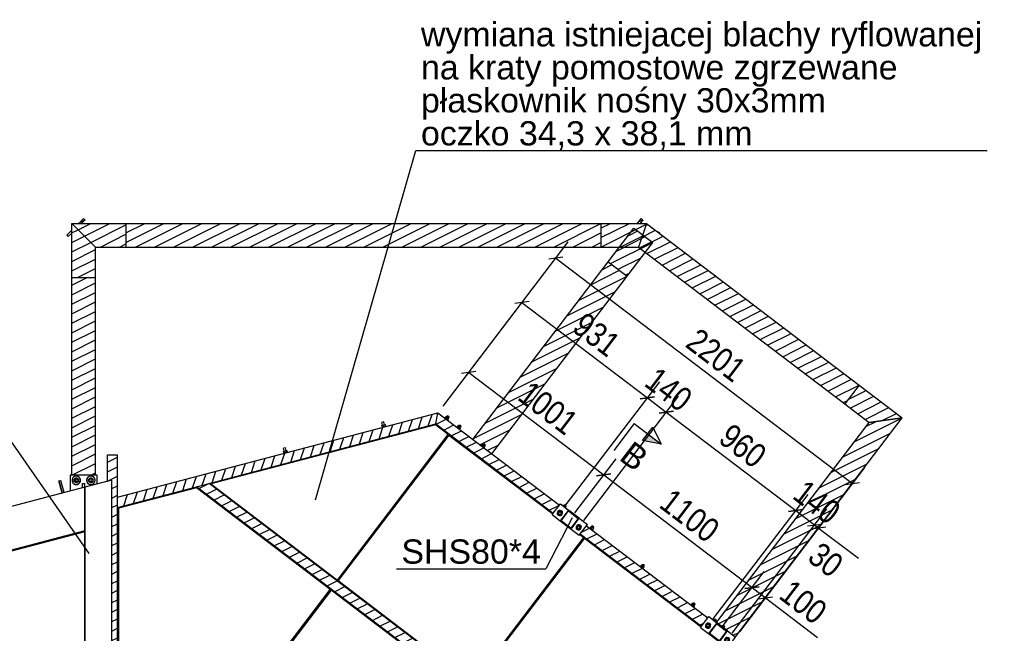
# Model space of a CAD drawing. Header units: millimetres. Extents: x 75 to 96588, y 16 to 10023.
# Tile 12 of 25: x 38234 to 44048, y 4757 to 8382. Entities that reach past the tile are written whole.
import ezdxf

# ---------------------------------------------------------------- set-up
doc = ezdxf.new("R2010")
doc.units = ezdxf.units.MM
doc.styles.add('Arial', font='ARIAL.TTF', dxfattribs={"height": 0.2})
doc.styles.add('Arial Narrow', font='ARIALN.TTF', dxfattribs={"height": 0.2})
pattern_1 = [(26.565, (43444.86, 6029.747), (-56.1266, 28.0633), [])]
pattern_2 = [(26.565, (38541.12, 5690.853), (-56.1266, 28.0633), [])]
pattern_3 = [(26.565, (38541.12, 7178.76), (-56.1266, 28.0633), [])]
pattern_4 = [(26.565, (38619.607, 7199.27), (-56.127, 28.063), [])]
pattern_5 = [(26.565, (41912.326, 7199.59), (-56.127, 28.063), [])]
pattern_6 = [(26.565, (41420.46, 5513.39), (-56.1266, 28.0633), [])]
pattern_7 = [(26.565, (41820.51, 6867.394), (-56.1266, 28.0633), [])]

# ---------------------------------------------------------------- blocks, each defined once
blk = doc.blocks.new('Part-46224 - 46219')
at = {"color": 7}
for p, q in [((38571, 5343.7), (38571, 5348.8)), ((38572, 5343.9), (38572, 5349.1)), ((38571, 4304.5), (38571, 4309.6)), ((38572, 4304.7), (38572, 4309.9))]:
    blk.add_line(p, q, dxfattribs=at)
blk = doc.blocks.new('Part-46287 - 46219')
at = {"color": 7}
for p, q in [((38619.1, 5620), (37043.7, 5205.5)), ((38618.9, 5361.4), (37107.3, 4963.8)), ((37107.3, 4963.8), (37043.7, 5205.5)), ((37107.6, 4963.8), (37044, 5205.6))]:
    blk.add_line(p, q, dxfattribs=at)
blk = doc.blocks.new('Part-46262 - 46219')
at = {"color": 7}
for p, q in [((38618.9, 5356.3), (37108.6, 4958.9)), ((37363, 3991.8), (37108.6, 4958.9)), ((37363.3, 3991.9), (37108.9, 4959)), ((38617.8, 4322), (37363, 3991.8))]:
    blk.add_line(p, q, dxfattribs=at)
blk = doc.blocks.new('Part-47053 - 46219')
h = blk.add_hatch()
h.set_pattern_fill('', color=96, scale=50, style=0, pattern_type=0)
h.set_pattern_definition(pattern_1)
h.paths.add_polyline_path([(42460.4, 4735.1), (43444.9, 6029.7), (43303.1, 6010.5), (43265.5, 6005.3), (43248.7, 6003.1), (42348.9, 4819.9), (42349.9, 4819.2), (42413.5, 4770.8)])
h = blk.add_hatch()
h.set_pattern_fill('', color=96, scale=50, style=0, pattern_type=0)
h.set_pattern_definition(pattern_1)
h.paths.add_polyline_path([(41095.4, 2940.2), (41107.5, 2956.1), (41102.8, 2959.7), (41060.6, 2991.7), (42365.1, 4707.1), (42361.1, 4710.1), (42338.7, 4680.7), (41710.3, 3854.4), (41708.2, 3856), (41702.7, 3860.2), (41690.4, 3869.5), (41687.4, 3865.6), (41705.2, 3852.1), (41711.4, 3847.4), (41675, 3799.7), (41668.9, 3804.3), (41663.4, 3808.5), (41651.1, 3817.8), (41648.1, 3813.8), (41668, 3798.7), (41044.5, 2978.9), (41076.6, 2954.5)])
h = blk.add_hatch()
h.set_pattern_fill('', color=96, scale=50, style=0, pattern_type=0)
h.set_pattern_definition(pattern_1)
h.paths.add_polyline_path([(40057.2, 1575.1), (40064.5, 1584.6), (40125.9, 1665.4), (40142, 1686.5), (40278.2, 1865.6), (40225.2, 1905.9), (40225.1, 1906), (40219.7, 1910.1), (40166.7, 1950.4), (40030.5, 1771.3)])
at = {"color": 96}
for p, q in [((42348.9, 4819.9), (43248.7, 6003.1)), ((42460.4, 4735.1), (43444.9, 6029.7)), ((43248.7, 6003.1), (43444.9, 6029.7)), ((41095.4, 2940.2), (41107.5, 2956.1)), ((40030.5, 1771.3), (40166.7, 1950.4)), ((40057.2, 1575.1), (40278.2, 1865.6)), ((40030.5, 1771.3), (40057.2, 1575.1))]:
    blk.add_line(p, q, dxfattribs=at)
blk = doc.blocks.new('Part-47035 - 46219')
h = blk.add_hatch()
h.set_pattern_fill('', color=96, scale=50, style=0, pattern_type=0)
h.set_pattern_definition(pattern_2)
h.paths.add_polyline_path([(38541.1, 6858.8), (38541.1, 5690.9), (38681.1, 5690.9), (38681.1, 6858.8)])
h = blk.add_hatch()
h.set_pattern_fill('', color=96, scale=50, style=0, pattern_type=0)
h.set_pattern_definition(pattern_2)
h.paths.add_polyline_path([(38555.2, 5339.5), (38571, 5343.7), (38571, 5348.8), (38557.7, 5345.3)])
h = blk.add_hatch()
h.set_pattern_fill('', color=96, scale=50, style=0, pattern_type=0)
h.set_pattern_definition(pattern_2)
h.paths.add_polyline_path([(38541.1, 4296.6), (38571, 4304.5), (38571, 4309.6), (38541.1, 4301.8)])
h = blk.add_hatch()
h.set_pattern_fill('', color=96, scale=50, style=0, pattern_type=0)
h.set_pattern_definition(pattern_2)
h.paths.add_polyline_path([(38541.1, 3207.9), (38541.1, 3012.8), (38681.1, 3012.8), (38681.1, 3193.5), (38662.3, 3207.9)])
at = {"color": 96}
for p, q in [((38541.1, 5690.9), (38541.1, 6858.8)), ((38541.1, 6858.8), (38681.1, 6858.8)), ((38681.1, 5690.9), (38681.1, 6858.8)), ((38541.1, 4296.6), (38541.1, 4301.8)), ((38541.1, 3012.8), (38541.1, 3207.9)), ((38681.1, 3012.8), (38681.1, 3193.5)), ((38541.1, 3012.8), (38681.1, 3012.8))]:
    blk.add_line(p, q, dxfattribs=at)
blk = doc.blocks.new('Part-46541 - 46219')
at = {"color": 7}
for p, q in [((38691.1, 5690.9), (38531.1, 5690.9)), ((38531.1, 5690.9), (38531.1, 5596.9)), ((38691.1, 5639), (38691.1, 5690.9))]:
    blk.add_line(p, q, dxfattribs=at)
blk = doc.blocks.new('Part-47043 - 46219')
h = blk.add_hatch()
h.set_pattern_fill('', color=96, scale=50, style=0, pattern_type=0)
h.set_pattern_definition([(26.565, (41666.12, 7038.76), (-56.127, 28.063), [])])
h.paths.add_polyline_path([(41666.1, 7178.8), (41666.1, 7038.8), (41886.7, 7038.8), (41933.9, 7178.8)])
at = {"color": 96}
for p, q in [((41666.1, 7178.8), (41666.1, 7038.8)), ((41666.1, 7178.8), (41933.9, 7178.8)), ((41933.9, 7178.8), (41886.7, 7038.8)), ((41666.1, 7038.8), (41886.7, 7038.8))]:
    blk.add_line(p, q, dxfattribs=at)
blk = doc.blocks.new('Part-47038 - 46219')
h = blk.add_hatch()
h.set_pattern_fill('', color=96, scale=50, style=0, pattern_type=0)
h.set_pattern_definition(pattern_3)
h.paths.add_polyline_path([(38861.1, 7178.8), (38541.1, 7178.8), (38681.1, 7038.8), (38861.1, 7038.8)])
at = {"color": 96}
for p, q in [((38541.1, 7178.8), (38681.1, 7038.8)), ((38541.1, 7178.8), (38861.1, 7178.8)), ((38861.1, 7178.8), (38861.1, 7038.8)), ((38681.1, 7038.8), (38861.1, 7038.8))]:
    blk.add_line(p, q, dxfattribs=at)
blk = doc.blocks.new('Bolt-50285 - 46219')
at = {"color": 7}
for p, q in [((40383.3, 6005.9), (40371.7, 6002.8)), ((40376, 5986.4), (40371.7, 6002.8)), ((40372.6, 5985.5), (40391, 5990.3)), ((40387.6, 5989.4), (40383.3, 6005.9)), ((40391, 5990.3), (40393.5, 5980.6)), ((40375.2, 5975.8), (40372.6, 5985.5)), ((40396, 5981.3), (40372.7, 5975.2)), ((40373.5, 5972.3), (40372.7, 5975.2)), ((40384.4, 5978.2), (40381.8, 5987.9)), ((40396.7, 5978.4), (40396, 5981.3)), ((39803, 5853.3), (39791.4, 5850.2)), ((39795.7, 5833.8), (39791.4, 5850.2)), ((39792.3, 5832.9), (39810.7, 5837.7)), ((39794.9, 5823.2), (39792.3, 5832.9)), ((39815.7, 5828.7), (39792.5, 5822.6)), ((39793.2, 5819.7), (39792.5, 5822.6)), ((39804.1, 5825.7), (39801.5, 5835.3)), ((39807.3, 5836.9), (39803, 5853.3)), ((39810.7, 5837.7), (39813.3, 5828.1)), ((39816.4, 5825.8), (39815.7, 5828.7))]:
    blk.add_line(p, q, dxfattribs=at)
blk = doc.blocks.new('Part-46604 - 46219')
at = {"color": 7}
for p, q in [((38605.1, 5616.3), (38605.1, 5641.9)), ((38605.1, 5641.9), (38617.1, 5641.9)), ((38617.1, 5641.9), (38617.1, 5619.5))]:
    blk.add_line(p, q, dxfattribs=at)
blk = doc.blocks.new('Part-47037 - 46219')
h = blk.add_hatch()
h.set_pattern_fill('', color=96, scale=50, style=0, pattern_type=0)
h.set_pattern_definition(pattern_3)
h.paths.add_polyline_path([(38561.6, 7158.3), (38541.1, 7178.8), (38541.1, 6858.8), (38681.1, 6858.8), (38681.1, 7038.8), (38660.6, 7059.3)])
at = {"color": 96}
for p, q in [((38541.1, 6858.8), (38541.1, 7178.8)), ((38541.1, 7178.8), (38681.1, 7038.8)), ((38681.1, 6858.8), (38681.1, 7038.8)), ((38541.1, 6858.8), (38681.1, 6858.8))]:
    blk.add_line(p, q, dxfattribs=at)
blk = doc.blocks.new('Part-46772 - 46219')
at = {"color": 7}
for p, q in [((38481.5, 5320.1), (38483.9, 5325.9)), ((38482.3, 5320.3), (38484.7, 5326.1)), ((38555.2, 5339.5), (38557.7, 5345.3))]:
    blk.add_line(p, q, dxfattribs=at)
blk = doc.blocks.new('Part-49249 - 46219')
at = {"color": 7}
for p, q in [((39278.1, 5617), (38817.3, 5495.9)), ((40067.9, 5015.5), (39278.1, 5617)), ((38817.3, 5495.9), (38816.8, 4660.4)), ((39438.4, 4187.6), (40067.9, 5015.5)), ((38816.8, 4660.4), (39438.4, 4187.6))]:
    blk.add_line(p, q, dxfattribs=at)
blk = doc.blocks.new('Part-47039 - 46219')
h = blk.add_hatch()
h.set_pattern_fill('', color=96, scale=50, style=0, pattern_type=0)
h.set_pattern_definition(pattern_4)
h.paths.add_polyline_path([(38599.1, 7178.8), (38619.6, 7199.3), (38611.1, 7207.8), (38582.1, 7178.8)])
h = blk.add_hatch()
h.set_pattern_fill('', color=96, scale=50, style=0, pattern_type=0)
h.set_pattern_definition(pattern_4)
h.paths.add_polyline_path([(38520.6, 7100.3), (38541.1, 7120.8), (38541.1, 7137.8), (38512.1, 7108.8)])
at = {"color": 96}
for p, q in [((38582.1, 7178.8), (38611.1, 7207.8)), ((38619.6, 7199.3), (38599.1, 7178.8)), ((38611.1, 7207.8), (38619.6, 7199.3)), ((38512.1, 7108.8), (38541.1, 7137.8)), ((38520.6, 7100.3), (38512.1, 7108.8)), ((38541.1, 7120.8), (38520.6, 7100.3))]:
    blk.add_line(p, q, dxfattribs=at)
blk = doc.blocks.new('Part-47041 - 46219')
h = blk.add_hatch()
h.set_pattern_fill('', color=96, scale=50, style=0, pattern_type=0)
h.set_pattern_definition(pattern_5)
h.paths.add_polyline_path([(41896.5, 7178.8), (41912.3, 7199.6), (41902.8, 7206.9), (41881.4, 7178.8)])
h = blk.add_hatch()
h.set_pattern_fill('', color=96, scale=50, style=0, pattern_type=0)
h.set_pattern_definition(pattern_5)
h.paths.add_polyline_path([(42012.1, 7119.3), (42014.2, 7122.1), (42004.7, 7129.4), (42002.5, 7126.6)])
at = {"color": 96}
for p, q in [((41881.4, 7178.8), (41902.8, 7206.9)), ((41912.3, 7199.6), (41896.5, 7178.8)), ((41902.8, 7206.9), (41912.3, 7199.6)), ((42002.5, 7126.6), (42004.7, 7129.4)), ((42004.7, 7129.4), (42014.2, 7122.1)), ((42012.1, 7119.3), (42014.2, 7122.1))]:
    blk.add_line(p, q, dxfattribs=at)
blk = doc.blocks.new('Part-47044 - 46219')
h = blk.add_hatch()
h.set_pattern_fill('', color=96, scale=50, style=0, pattern_type=0)
h.set_pattern_definition([(26.565, (38861.12, 7178.76), (-56.1266, 28.0633), [])])
h.paths.add_polyline_path([(41666.1, 7178.8), (38861.1, 7178.8), (38861.1, 7038.8), (41666.1, 7038.8)])
at = {"color": 96}
for p, q in [((38861.1, 7178.8), (38861.1, 7038.8)), ((38861.1, 7178.8), (41666.1, 7178.8)), ((41666.1, 7178.8), (41666.1, 7038.8)), ((38861.1, 7038.8), (41666.1, 7038.8))]:
    blk.add_line(p, q, dxfattribs=at)
blk = doc.blocks.new('Part-47055 - 46219')
h = blk.add_hatch()
h.set_pattern_fill('', color=96, scale=50, style=0, pattern_type=0)
h.set_pattern_definition([(26.565, (38751.813, 5654.92), (-56.1266, 28.0633), [])])
h.paths.add_polyline_path([(38751.8, 5811), (38751.8, 5654.9), (38778.6, 5662), (38776.2, 3120.8), (38751.8, 3139.4), (38751.8, 3045.2), (38811.8, 3075), (38811.8, 5811)])
at = {"color": 96}
for p, q in [((38751.8, 5654.9), (38751.8, 5811)), ((38751.8, 5811), (38811.8, 5811)), ((38811.8, 4657.9), (38811.8, 5811)), ((38811.8, 3395.9), (38811.8, 4582.5)), ((38751.8, 3045.2), (38751.8, 3139.4))]:
    blk.add_line(p, q, dxfattribs=at)
blk = doc.blocks.new('Part-47057 - 46219')
h = blk.add_hatch()
h.set_pattern_fill('', color=96, scale=50, style=0, pattern_type=0)
h.set_pattern_definition(pattern_6)
h.paths.add_polyline_path([(41384.1, 5465.6), (41420.5, 5513.4), (40703.1, 6058.9), (40690, 5993.5), (40691.6, 5992.3)])
h = blk.add_hatch()
h.set_pattern_fill('', color=96, scale=50, style=0, pattern_type=0)
h.set_pattern_definition(pattern_6)
h.paths.add_polyline_path([(42259.7, 4799.8), (42296, 4847.5), (41579.7, 5392.3), (41543.3, 5344.6)])
at = {"color": 96}
for p, q in [((40690, 5993.5), (40703.1, 6058.9)), ((40703.1, 6058.9), (41420.5, 5513.4)), ((40690, 5993.5), (41384.1, 5465.6)), ((41579.7, 5392.3), (42296, 4847.5)), ((41543.3, 5344.6), (42259.7, 4799.8))]:
    blk.add_line(p, q, dxfattribs=at)
blk = doc.blocks.new('Part-47058 - 46219')
h = blk.add_hatch()
h.set_pattern_fill('', color=96, scale=50, style=0, pattern_type=0)
h.set_pattern_definition([(26.565, (40894.947, 4392.89), (-56.1266, 28.0633), [])])
h.paths.add_polyline_path([(40851.2, 4426.2), (40894.9, 4392.9), (41651.1, 3817.8), (41675, 3799.7), (41711.4, 3847.4), (39352, 5641.6), (39343.4, 5639.4), (39328.5, 5635.5), (39278.3, 5622.3), (40051.3, 5034.5), (40095, 5001.2)])
at = {"color": 96}
for p, q in [((39278.3, 5622.3), (39352, 5641.6)), ((41711.4, 3847.4), (39352, 5641.6)), ((41675, 3799.7), (39278.3, 5622.3)), ((41675, 3799.7), (41711.4, 3847.4))]:
    blk.add_line(p, q, dxfattribs=at)
blk = doc.blocks.new('Part-47059 - 46219')
h = blk.add_hatch()
h.set_pattern_fill('', color=96, scale=50, angle=45, style=0, pattern_type=0)
h.set_pattern_definition([(71.56505, (38868.83, -9510.087), (-59.53125, -19.84375), [])])
h.paths.add_polyline_path([(38811.8, 5499.6), (39278.3, 5622.3), (39352, 5641.6), (40690, 5993.5), (40701.6, 6051.3), (40703.1, 6058.9), (38811.8, 5561.6)])
at = {"color": 96}
for p, q in [((38811.8, 5561.6), (40703.1, 6058.9)), ((39352, 5641.6), (40690, 5993.5)), ((38811.8, 5499.6), (39278.3, 5622.3))]:
    blk.add_line(p, q, dxfattribs=at)
blk = doc.blocks.new('Part-47068 - 46219')
h = blk.add_hatch()
h.set_pattern_fill('', color=96, scale=50, style=0, pattern_type=0)
h.set_pattern_definition([(26.565, (43190.146, 6223.45), (-56.1266, 28.0633), [])])
h.paths.add_polyline_path([(43105.4, 6112), (43190.1, 6223.4), (42016.8, 7115.8), (42012.1, 7119.3), (42002.5, 7126.6), (41933.9, 7178.8), (41886.7, 7038.8)])
at = {"color": 96}
for p, q in [((41933.9, 7178.8), (41886.7, 7038.8)), ((41933.9, 7178.8), (43190.1, 6223.4)), ((41886.7, 7038.8), (43105.4, 6112)), ((43190.1, 6223.4), (43105.4, 6112))]:
    blk.add_line(p, q, dxfattribs=at)
blk = doc.blocks.new('Part-47070 - 46219')
h = blk.add_hatch()
h.set_pattern_fill('', color=96, scale=50, style=0, pattern_type=0)
h.set_pattern_definition([(26.565, (43325.513, 6013.51), (-56.127, 28.063), [])])
h.paths.add_polyline_path([(43248.7, 6003.1), (43325.5, 6013.5), (43341.9, 6015.7), (43444.9, 6029.7), (43333.4, 6114.5), (43190.1, 6223.4), (43105.4, 6112)])
at = {"color": 96}
for p, q in [((43190.1, 6223.4), (43105.4, 6112)), ((43190.1, 6223.4), (43444.9, 6029.7)), ((43105.4, 6112), (43248.7, 6003.1)), ((43444.9, 6029.7), (43248.7, 6003.1))]:
    blk.add_line(p, q, dxfattribs=at)
blk = doc.blocks.new('Part-47072 - 46219')
h = blk.add_hatch()
h.set_pattern_fill('', color=96, scale=50, style=0, pattern_type=0)
h.set_pattern_definition(pattern_7)
h.paths.add_polyline_path([(41021.5, 5816.8), (41820.5, 6867.4), (41767.6, 6907.6), (41709.1, 6952.1), (40910.1, 5901.5)])
h = blk.add_hatch()
h.set_pattern_fill('', color=96, scale=50, style=0, pattern_type=0)
h.set_pattern_definition(pattern_7)
h.paths.add_polyline_path([(40887.5, 5836.9), (40890.6, 5841), (40873.8, 5853.7), (40870.7, 5849.7)])
h = blk.add_hatch()
h.set_pattern_fill('', color=96, scale=50, style=0, pattern_type=0)
h.set_pattern_definition(pattern_7)
h.paths.add_polyline_path([(39505.8, 4054.8), (39617.2, 3970.1), (39558.7, 4014.6)])
h = blk.add_hatch()
h.set_pattern_fill('', color=96, scale=50, style=0, pattern_type=0)
h.set_pattern_definition(pattern_7)
h.paths.add_polyline_path([(38993.9, 3381.8), (39109.4, 3412.1), (39163.4, 3426.4)])
h = blk.add_hatch()
h.set_pattern_fill('', color=96, scale=50, style=0, pattern_type=0)
h.set_pattern_definition(pattern_7)
h.paths.add_polyline_path([(38818.2, 2919.4), (38854.5, 2967.1), (38801.6, 3007.4), (38796, 3011.6), (38751.8, 3045.2), (38751.8, 3063.4), (38706.7, 3004.1), (38755.4, 2967.1), (38759.7, 2963.9)])
at = {"color": 96}
for p, q in [((40910.1, 5901.5), (41709.1, 6952.1)), ((41709.1, 6952.1), (41820.5, 6867.4)), ((41021.5, 5816.8), (41820.5, 6867.4)), ((40870.7, 5849.7), (40873.8, 5853.7)), ((38706.7, 3004.1), (38751.8, 3063.4)), ((38706.7, 3004.1), (38818.2, 2919.4)), ((38818.2, 2919.4), (38854.5, 2967.1))]:
    blk.add_line(p, q, dxfattribs=at)
blk = doc.blocks.new('Part-47073 - 46219')
h = blk.add_hatch()
h.set_pattern_fill('', color=96, scale=50, style=0, pattern_type=0)
h.set_pattern_definition([(26.565, (41971.84, 7066.39), (-56.1266, 28.063), [])])
h.paths.add_polyline_path([(41820.5, 6867.4), (41971.8, 7066.4), (41860.4, 7151.1), (41709.1, 6952.1), (41762, 6911.9)])
at = {"color": 96}
for p, q in [((41709.1, 6952.1), (41860.4, 7151.1)), ((41860.4, 7151.1), (41971.8, 7066.4)), ((41820.5, 6867.4), (41971.8, 7066.4)), ((41709.1, 6952.1), (41820.5, 6867.4))]:
    blk.add_line(p, q, dxfattribs=at)
blk = doc.blocks.new('Part-49227 - 46219')
h = blk.add_hatch()
h.set_pattern_fill('', color=1, scale=10, style=0, pattern_type=0)
h.set_pattern_definition([(45, (41474.272, 5485.03), (-22.451, 22.451), [])])
h.paths.add_polyline_path([(41538, 5436.6), (41474.3, 5485), (41425.8, 5421.4), (41489.5, 5372.9)])
h.paths.add_polyline_path([(41431.5, 5422.1), (41475, 5479.4), (41532.3, 5435.8), (41488.8, 5378.5)])
at = {"color": 7}
for p, q in [((41474.3, 5485), (41425.8, 5421.4)), ((41431.5, 5422.1), (41475, 5479.4)), ((41474.3, 5485), (41474.3, 5485)), ((41538, 5436.6), (41474.3, 5485)), ((41475, 5479.4), (41475, 5479.4)), ((41475, 5479.4), (41532.3, 5435.8)), ((41425.8, 5421.4), (41425.8, 5421.4)), ((41425.8, 5421.4), (41489.5, 5372.9)), ((41431.5, 5422.1), (41431.5, 5422.1)), ((41488.8, 5378.5), (41431.5, 5422.1)), ((41532.3, 5435.8), (41488.8, 5378.5)), ((41489.5, 5372.9), (41538, 5436.6)), ((41532.3, 5435.8), (41532.3, 5435.8)), ((41538, 5436.6), (41538, 5436.6)), ((41488.8, 5378.5), (41488.8, 5378.5)), ((41489.5, 5372.9), (41489.5, 5372.9))]:
    blk.add_line(p, q, dxfattribs=at)
blk = doc.blocks.new('Part-49228 - 46219')
h = blk.add_hatch()
h.set_pattern_fill('', color=1, scale=10, style=0, pattern_type=0)
h.set_pattern_definition([(45, (42349.852, 4819.178), (-22.451, 22.451), [])])
h.paths.add_polyline_path([(42413.5, 4770.8), (42349.9, 4819.2), (42301.4, 4755.5), (42365.1, 4707.1)])
h.paths.add_polyline_path([(42307, 4756.3), (42350.6, 4813.6), (42407.9, 4770), (42364.3, 4712.7)])
at = {"color": 7}
for p, q in [((42349.9, 4819.2), (42301.4, 4755.5)), ((42307, 4756.3), (42350.6, 4813.6)), ((42349.9, 4819.2), (42349.9, 4819.2)), ((42413.5, 4770.8), (42349.9, 4819.2)), ((42350.6, 4813.6), (42350.6, 4813.6)), ((42350.6, 4813.6), (42407.9, 4770)), ((42407.9, 4770), (42364.3, 4712.7)), ((42365.1, 4707.1), (42413.5, 4770.8)), ((42407.9, 4770), (42407.9, 4770)), ((42413.5, 4770.8), (42413.5, 4770.8)), ((42301.4, 4755.5), (42301.4, 4755.5)), ((42301.4, 4755.5), (42365.1, 4707.1)), ((42307, 4756.3), (42307, 4756.3)), ((42364.3, 4712.7), (42307, 4756.3)), ((42364.3, 4712.7), (42364.3, 4712.7)), ((42365.1, 4707.1), (42365.1, 4707.1))]:
    blk.add_line(p, q, dxfattribs=at)
blk = doc.blocks.new('Part-49230 - 46219')
at = {"color": 7}
for p, q in [((41378.1, 5457.7), (41426.5, 5521.3)), ((41426.5, 5521.3), (41474.3, 5485)), ((41378.1, 5457.7), (41425.8, 5421.4)), ((41538, 5436.6), (41585.7, 5400.3)), ((41489.5, 5372.9), (41537.3, 5336.6)), ((41537.3, 5336.6), (41585.7, 5400.3))]:
    blk.add_line(p, q, dxfattribs=at)
blk = doc.blocks.new('Bolt-49231 - 46219')
at = {"color": 7}
for p, q in [((41412.1, 5475.8), (41410.4, 5462)), ((41424.9, 5481.1), (41412.1, 5475.8)), ((41424.9, 5482.2), (41426.4, 5482.8)), ((41435.9, 5472.7), (41424.9, 5481.1)), ((41426.4, 5482.8), (41430.1, 5482.5)), ((41430.1, 5482.5), (41433.4, 5480.9)), ((41433.4, 5480.9), (41435.9, 5478.1)), ((41434.2, 5459), (41435.9, 5472.7)), ((41435.9, 5478.1), (41437.1, 5474.6)), ((41437.1, 5474.6), (41437, 5473)), ((41409.2, 5460.1), (41409.3, 5461.7)), ((41410.4, 5456.6), (41409.2, 5460.1)), ((41410.4, 5462), (41421.4, 5453.6)), ((41412.9, 5453.8), (41410.4, 5456.6)), ((41416.2, 5452.2), (41412.9, 5453.8)), ((41419.9, 5452), (41416.2, 5452.2)), ((41421.4, 5452.5), (41419.9, 5452)), ((41421.4, 5453.6), (41434.2, 5459)), ((41520.6, 5375.4), (41520.7, 5377)), ((41521.8, 5371.9), (41520.6, 5375.4)), ((41523.6, 5391), (41521.8, 5377.3)), ((41521.8, 5377.3), (41532.8, 5368.9)), ((41524.3, 5369.1), (41521.8, 5371.9)), ((41536.3, 5396.4), (41523.6, 5391)), ((41527.6, 5367.5), (41524.3, 5369.1)), ((41531.3, 5367.2), (41527.6, 5367.5)), ((41532.9, 5367.8), (41531.3, 5367.2)), ((41532.8, 5368.9), (41545.6, 5374.2)), ((41536.3, 5397.5), (41537.8, 5398)), ((41547.4, 5388), (41536.3, 5396.4)), ((41537.8, 5398), (41541.5, 5397.8)), ((41541.5, 5397.8), (41544.9, 5396.2)), ((41544.9, 5396.2), (41547.3, 5393.4)), ((41545.6, 5374.2), (41547.4, 5388)), ((41547.3, 5393.4), (41548.5, 5389.9)), ((41548.5, 5389.9), (41548.4, 5388.3))]:
    blk.add_line(p, q, dxfattribs=at)
for centre, radius, start, end in [((41423.2, 5467.4), 15, 172.74812, 352.74812), ((41423.2, 5467.4), 15, 352.74812, 172.74812), ((41423.2, 5467.4), 8, 352.74812, 172.74812), ((41423.2, 5467.4), 8, 172.74812, 352.74812), ((41534.6, 5382.6), 15, 172.74812, 352.74812), ((41534.6, 5382.6), 15, 352.74812, 172.74812), ((41534.6, 5382.6), 8, 172.74812, 352.74812), ((41534.6, 5382.6), 8, 352.74812, 172.74812)]:
    blk.add_arc(centre, radius, start, end, dxfattribs=at)
blk = doc.blocks.new('Part-49238 - 46219')
at = {"color": 7}
for p, q in [((42253.7, 4791.8), (42302.1, 4855.5)), ((42302.1, 4855.5), (42349.9, 4819.2)), ((42253.7, 4791.8), (42301.4, 4755.5)), ((42413.5, 4770.8), (42461.3, 4734.4)), ((42412.9, 4670.8), (42461.3, 4734.4)), ((42365.1, 4707.1), (42412.9, 4670.8))]:
    blk.add_line(p, q, dxfattribs=at)
blk = doc.blocks.new('Bolt-49239 - 46219')
at = {"color": 7}
for p, q in [((42284.8, 4794.3), (42284.9, 4795.9)), ((42286, 4790.8), (42284.8, 4794.3)), ((42287.7, 4809.9), (42286, 4796.2)), ((42286, 4796.2), (42297, 4787.8)), ((42288.4, 4788), (42286, 4790.8)), ((42300.5, 4815.3), (42287.7, 4809.9)), ((42291.8, 4786.4), (42288.4, 4788)), ((42295.5, 4786.1), (42291.8, 4786.4)), ((42297, 4786.7), (42295.5, 4786.1)), ((42297, 4787.8), (42309.8, 4793.1)), ((42300.5, 4816.4), (42302, 4816.9)), ((42311.5, 4806.9), (42300.5, 4815.3)), ((42302, 4816.9), (42305.7, 4816.7)), ((42305.7, 4816.7), (42309, 4815)), ((42309, 4815), (42311.5, 4812.3)), ((42309.8, 4793.1), (42311.5, 4806.9)), ((42311.5, 4812.3), (42312.7, 4808.8)), ((42312.7, 4808.8), (42312.6, 4807.2)), ((42396.2, 4709.5), (42396.3, 4711.1)), ((42397.4, 4706), (42396.2, 4709.5)), ((42399.1, 4725.2), (42397.4, 4711.4)), ((42397.4, 4711.4), (42408.4, 4703)), ((42411.9, 4730.5), (42399.1, 4725.2)), ((42411.9, 4731.6), (42413.4, 4732.2)), ((42422.9, 4722.1), (42411.9, 4730.5)), ((42413.4, 4732.2), (42417.1, 4731.9)), ((42417.1, 4731.9), (42420.5, 4730.3)), ((42420.5, 4730.3), (42422.9, 4727.5)), ((42421.2, 4708.4), (42422.9, 4722.1)), ((42422.9, 4727.5), (42424.1, 4724)), ((42424.1, 4724), (42424, 4722.4)), ((42399.9, 4703.2), (42397.4, 4706)), ((42403.2, 4701.6), (42399.9, 4703.2)), ((42406.9, 4701.4), (42403.2, 4701.6)), ((42408.4, 4701.9), (42406.9, 4701.4)), ((42408.4, 4703), (42421.2, 4708.4))]:
    blk.add_line(p, q, dxfattribs=at)
for centre, radius, start, end in [((42298.7, 4801.5), 15, 172.74812, 352.74812), ((42298.7, 4801.5), 15, 352.74812, 172.74812), ((42298.7, 4801.5), 8, 172.74812, 352.74812), ((42298.7, 4801.5), 8, 352.74812, 172.74812), ((42410.2, 4716.8), 15, 172.74812, 352.74812), ((42410.2, 4716.8), 15, 352.74812, 172.74812), ((42410.2, 4716.8), 8, 352.74812, 172.74812), ((42410.2, 4716.8), 8, 172.74812, 352.74812)]:
    blk.add_arc(centre, radius, start, end, dxfattribs=at)
blk = doc.blocks.new('Part-49244 - 46219')
at = {"color": 7}
for p, q in [((41568.1, 5319.4), (40914.4, 4459.7)), ((41568.1, 5319.4), (42256.7, 4795.8)), ((41710.3, 3854.4), (42361.1, 4710.1)), ((40914.4, 4459.7), (41710.3, 3854.4))]:
    blk.add_line(p, q, dxfattribs=at)
blk = doc.blocks.new('Part-49245 - 46219')
at = {"color": 7}
for p, q in [((40768.1, 5927.7), (40114.4, 5068.1)), ((40768.1, 5927.7), (41381.1, 5461.6)), ((40910.4, 4462.7), (41564.1, 5322.4)), ((41540.3, 5340.5), (41564.1, 5322.4)), ((40114.4, 5068.1), (40910.4, 4462.7))]:
    blk.add_line(p, q, dxfattribs=at)
blk = doc.blocks.new('Part-49246 - 46219')
at = {"color": 7}
for p, q in [((40688.9, 5988), (39363.1, 5639.4)), ((40110.5, 5071), (40764.3, 5930.7)), ((40764.3, 5930.7), (40688.9, 5988)), ((39363.1, 5639.4), (40110.5, 5071))]:
    blk.add_line(p, q, dxfattribs=at)
blk = doc.blocks.new('Part-49248 - 46219')
at = {"color": 7}
for p, q in [((40072, 5012.4), (39442.5, 4184.5)), ((40868, 4407), (40072, 5012.4)), ((40238.5, 3579.2), (40868, 4407)), ((39442.5, 4184.5), (40055.4, 3718.4)), ((40214.6, 3597.3), (40238.5, 3579.2))]:
    blk.add_line(p, q, dxfattribs=at)
blk = doc.blocks.new('Part-49259 - 46219')
at = {"color": 7}
for p, q in [((38778.6, 5662), (38619.1, 5620)), ((38776.2, 3120.8), (38778.6, 5662)), ((38619.2, 5620), (38616.7, 3242.8)), ((38616.7, 3242.8), (38619.1, 5620)), ((38616.7, 3242.8), (38776.2, 3120.8)), ((38616.7, 3242.8), (38616.7, 3242.8)), ((38616.7, 3242.8), (38776.2, 3120.8)), ((38776.2, 3120.8), (38776.2, 3120.8))]:
    blk.add_line(p, q, dxfattribs=at)
blk = doc.blocks.new('Bolt-50571 - 46219')
at = {"color": 7}
for p, q in [((38556.1, 5667.8), (38568.1, 5674.7)), ((38556.1, 5653.9), (38556.1, 5667.8)), ((38568.1, 5647), (38556.1, 5653.9)), ((38568.1, 5674.7), (38580.1, 5667.8)), ((38580.1, 5653.9), (38568.1, 5647)), ((38580.1, 5667.8), (38580.1, 5653.9)), ((38642.1, 5667.8), (38654.1, 5674.7)), ((38642.1, 5653.9), (38642.1, 5667.8)), ((38654.1, 5647), (38642.1, 5653.9)), ((38654.1, 5674.7), (38666.1, 5667.8)), ((38666.1, 5653.9), (38654.1, 5647)), ((38666.1, 5667.8), (38666.1, 5653.9))]:
    blk.add_line(p, q, dxfattribs=at)
for centre, radius, start, end in [((38568.1, 5660.9), 25, 60, 240), ((38568.1, 5660.9), 25, 90, 270), ((38568.1, 5660.9), 13, 18, 198), ((38568.1, 5660.9), 25, 240, 60), ((38568.1, 5660.9), 13, 198, 18), ((38568.1, 5660.9), 8, 90, 270), ((38568.1, 5660.9), 25, 270, 90), ((38568.1, 5660.9), 8, 270, 90), ((38654.1, 5660.9), 25, 60, 240), ((38654.1, 5660.9), 25, 90, 270), ((38654.1, 5660.9), 13, 18, 198), ((38654.1, 5660.9), 25, 240, 60), ((38654.1, 5660.9), 13, 198, 18), ((38654.1, 5660.9), 8, 90, 270), ((38654.1, 5660.9), 25, 270, 90), ((38654.1, 5660.9), 8, 270, 90)]:
    blk.add_arc(centre, radius, start, end, dxfattribs=at)
blk = doc.blocks.new('Part-50248 - 46219')
at = {"color": 7}
for p, q in [((40131.3, 5049), (40134.3, 5052.9)), ((40887.5, 4473.9), (40890.5, 4477.9))]:
    blk.add_line(p, q, dxfattribs=at)
blk = doc.blocks.new('Part-50250 - 46219')
at = {"color": 7}
for p, q in [((39450.8, 5566.5), (39453.8, 5570.4)), ((40087.6, 5082.2), (40090.6, 5086.2))]:
    blk.add_line(p, q, dxfattribs=at)
blk = doc.blocks.new('Part-50251 - 46219')
at = {"color": 7}
for p, q in [((40091.9, 4997.2), (40095, 5001.2)), ((40848.1, 4422.2), (40851.2, 4426.2))]:
    blk.add_line(p, q, dxfattribs=at)
blk = doc.blocks.new('Part-50255 - 46219')
at = {"color": 7}
for p, q in [((39332.3, 5575.8), (39334.9, 5579.3)), ((40048.2, 5030.5), (40051.3, 5034.5))]:
    blk.add_line(p, q, dxfattribs=at)
blk = doc.blocks.new('Part-50261 - 46219')
at = {"color": 7}
blk.add_line((40887.5, 5836.9), (40890.6, 5841), dxfattribs=at)
blk = doc.blocks.new('Bolt-50262 - 46219')
at = {"color": 7}
for p, q in [((40967, 5874.5), (40961, 5866.6)), ((40982.1, 5863), (40967, 5874.5)), ((40969.8, 5872.4), (40974, 5878)), ((40983, 5871.2), (40974, 5878)), ((40957.2, 5865.7), (40959, 5868.1)), ((40978.1, 5853.6), (40959, 5868.1)), ((40968.5, 5860.8), (40974.6, 5868.8)), ((40976.1, 5855.1), (40982.1, 5863)), ((40976.3, 5851.2), (40978.1, 5853.6)), ((40979.4, 5865.2), (40983.6, 5870.7)), ((40983.6, 5870.7), (40983, 5871.2)), ((41444.6, 5511.4), (41442.8, 5509)), ((41459.7, 5499.9), (41444.6, 5511.4)), ((41447.4, 5509.2), (41451.6, 5514.8)), ((41450.4, 5503.2), (41452.2, 5505.6)), ((41460.6, 5508), (41451.6, 5514.8)), ((41457, 5502), (41461.2, 5507.5)), ((41457.9, 5497.5), (41459.7, 5499.9)), ((41461.2, 5507.5), (41460.6, 5508))]:
    blk.add_line(p, q, dxfattribs=at)
blk = doc.blocks.new('Part-50263 - 46219')
at = {"color": 7}
for p, q in [((41538.7, 5289), (41542.7, 5286)), ((42204.9, 4835.1), (42208, 4839.1))]:
    blk.add_line(p, q, dxfattribs=at)
blk = doc.blocks.new('Bolt-50264 - 46219')
at = {"color": 7}
for p, q in [((41597.9, 5378.4), (41599.7, 5380.8)), ((41618.9, 5366.3), (41599.7, 5380.8)), ((41607.8, 5387.3), (41601.7, 5379.3)), ((41622.9, 5375.8), (41607.8, 5387.3)), ((41609.3, 5373.6), (41615.4, 5381.5)), ((41610.6, 5385.1), (41614.8, 5390.7)), ((41623.7, 5383.9), (41614.8, 5390.7)), ((41616.9, 5367.8), (41622.9, 5375.8)), ((41617, 5363.9), (41618.9, 5366.3)), ((41620.1, 5377.9), (41624.4, 5383.5)), ((41624.4, 5383.5), (41623.7, 5383.9)), ((41896.4, 5151.4), (41898.2, 5153.8)), ((41917.3, 5139.3), (41898.2, 5153.8)), ((41906.3, 5160.3), (41900.2, 5152.3)), ((41921.4, 5148.8), (41906.3, 5160.3)), ((41907.8, 5146.6), (41913.8, 5154.5)), ((41909.1, 5158.1), (41913.3, 5163.7)), ((41922.2, 5156.9), (41913.3, 5163.7)), ((41915.4, 5140.8), (41921.4, 5148.8)), ((41915.5, 5136.9), (41917.3, 5139.3)), ((41918.6, 5150.9), (41922.9, 5156.5)), ((41922.9, 5156.5), (41922.2, 5156.9)), ((42194.9, 4924.4), (42196.7, 4926.8)), ((42215.8, 4912.3), (42196.7, 4926.8)), ((42204.8, 4933.3), (42198.7, 4925.3)), ((42219.9, 4921.8), (42204.8, 4933.3)), ((42206.3, 4919.6), (42212.3, 4927.5)), ((42207.6, 4931.2), (42211.8, 4936.7)), ((42220.7, 4929.9), (42211.8, 4936.7)), ((42213.8, 4913.8), (42219.9, 4921.8)), ((42214, 4909.9), (42215.8, 4912.3)), ((42217.1, 4923.9), (42221.4, 4929.5)), ((42221.4, 4929.5), (42220.7, 4929.9))]:
    blk.add_line(p, q, dxfattribs=at)
blk = doc.blocks.new('Part-50265 - 46219')
at = {"color": 7}
for p, q in [((40688.2, 5987.9), (40691.6, 5992.3)), ((40738.9, 5897.3), (40742.8, 5894.3)), ((40807.9, 5897.5), (40811, 5901.5))]:
    blk.add_line(p, q, dxfattribs=at)
blk = doc.blocks.new('Bolt-50266 - 46219')
at = {"color": 7}
for p, q in [((40742.3, 6029.1), (40744.1, 6031.5)), ((40763.2, 6017), (40744.1, 6031.5)), ((40752.1, 6038), (40746.1, 6030)), ((40767.2, 6026.5), (40752.1, 6038)), ((40753.6, 6024.3), (40759.7, 6032.2)), ((40754.9, 6035.9), (40759.1, 6041.4)), ((40768, 6034.7), (40759.1, 6041.4)), ((40761.2, 6018.5), (40767.2, 6026.5)), ((40761.4, 6014.6), (40763.2, 6017)), ((40764.4, 6028.6), (40768.7, 6034.2)), ((40768.7, 6034.2), (40768, 6034.7)), ((40813.9, 5974.7), (40815.7, 5977.1)), ((40834.8, 5962.5), (40815.7, 5977.1)), ((40823.7, 5983.5), (40817.7, 5975.5)), ((40838.9, 5972), (40823.7, 5983.5)), ((40825.3, 5969.8), (40831.3, 5977.8)), ((40826.5, 5981.4), (40830.8, 5987)), ((40839.7, 5980.2), (40830.8, 5987)), ((40832.8, 5964), (40838.9, 5972)), ((40833, 5960.1), (40834.8, 5962.5)), ((40836.1, 5974.1), (40840.3, 5979.7)), ((40840.3, 5979.7), (40839.7, 5980.2))]:
    blk.add_line(p, q, dxfattribs=at)
blk = doc.blocks.new('Bolt-50268 - 46219')
at = {"color": 7}
for p, q in [((42332.1, 4836.4), (42330.3, 4834)), ((42347.3, 4824.9), (42332.1, 4836.4)), ((42334.9, 4834.3), (42339.2, 4839.9)), ((42337.9, 4828.3), (42339.7, 4830.7)), ((42348.1, 4833.1), (42339.2, 4839.9)), ((42344.5, 4827), (42348.7, 4832.6)), ((42348.7, 4832.6), (42348.1, 4833.1)), ((42345.4, 4822.5), (42347.3, 4824.9)), ((42379.9, 4800.1), (42378.1, 4797.7)), ((42395, 4788.6), (42379.9, 4800.1)), ((42382.7, 4798), (42386.9, 4803.6)), ((42385.6, 4792), (42387.5, 4794.3)), ((42395.8, 4796.8), (42386.9, 4803.6)), ((42392.2, 4790.7), (42396.5, 4796.3)), ((42393.2, 4786.2), (42395, 4788.6)), ((42396.5, 4796.3), (42395.8, 4796.8))]:
    blk.add_line(p, q, dxfattribs=at)
blk = doc.blocks.new('Part-50273 - 46219')
at = {"color": 7}
for p, q in [((38811.8, 5470.4), (38817.3, 5470.4)), ((38811.8, 4690.4), (38816.8, 4690.4))]:
    blk.add_line(p, q, dxfattribs=at)
blk = doc.blocks.new('Part-50284 - 46219')
at = {"color": 7}
for p, q in [((40450, 5925.2), (40448.7, 5930)), ((39773, 5747.2), (39771.7, 5752))]:
    blk.add_line(p, q, dxfattribs=at)
blk = doc.blocks.new('Part-50569 - 46219')
at = {"color": 7}
for p, q in [((38465.9, 5657.3), (38477.1, 5660.2)), ((38485, 5584.7), (38465.9, 5657.3)), ((38486.5, 5585.1), (38467.4, 5657.6)), ((38496.1, 5587.7), (38477.1, 5660.2))]:
    blk.add_line(p, q, dxfattribs=at)
blk = doc.blocks.new('StraightDimension-74254 - 46219')
at = {"color": 174}
for p, q in [((41512.2, 5468.8), (41754.8, 5787.9)), ((41724.2, 5698.1), (41640.2, 5686.7)), ((41682.2, 5692.4), (42557.8, 5026.5)), ((42387.7, 4802.9), (42630.4, 5122)), ((42515.7, 5020.8), (42599.8, 5032.2))]:
    blk.add_line(p, q, dxfattribs=at)
at = {"color": 30, "style": 'Arial Narrow'}
blk.add_text('1100', height=143.16, rotation=322.74628, dxfattribs=at).set_placement((42002.1, 5505.7))
blk = doc.blocks.new('StraightDimension-74778 - 46219')
at = {"color": 174}
for p, q in [((42440.4, 4756.6), (42999.9, 5492.2)), ((42485.5, 4766.3), (43023.8, 5474.1)), ((42885.2, 5391), (42969.3, 5402.4)), ((42993.2, 5384.3), (42909.1, 5372.8)), ((42927.3, 5396.7), (42951.1, 5378.6)), ((42951.1, 5378.6), (43185.8, 5200.1)), ((42951.1, 5378.6), (43185.8, 5200.1))]:
    blk.add_line(p, q, dxfattribs=at)
at = {"color": 30, "style": 'Arial Narrow'}
blk.add_text('30', height=143.16, rotation=322.74628, dxfattribs=at).set_placement((42877.9, 5189.3))
blk = doc.blocks.new('StraightDimension-74779 - 46219')
at = {"color": 174}
for p, q in [((42329, 4841.3), (42888.5, 5577)), ((42440.4, 4756.6), (42999.9, 5492.2)), ((42857.9, 5487.2), (42773.8, 5475.7)), ((42815.8, 5481.5), (42927.3, 5396.7)), ((42885.2, 5391), (42969.3, 5402.4))]:
    blk.add_line(p, q, dxfattribs=at)
at = {"color": 30, "style": 'Arial Narrow'}
blk.add_text('140', height=143.16, rotation=322.74628, dxfattribs=at).set_placement((42789.9, 5557.7))
blk = doc.blocks.new('StraightDimension-74253 - 46219')
at = {"color": 174}
for p, q in [((42387.7, 4802.9), (42630.4, 5122)), ((42485.5, 4766.3), (42710, 5061.5)), ((42599.8, 5032.2), (42515.7, 5020.8)), ((42557.8, 5026.5), (42637.4, 4966)), ((42595.3, 4960.3), (42679.4, 4971.7)), ((42637.4, 4966), (42944.7, 4732.3)), ((42637.4, 4966), (42944.7, 4732.3))]:
    blk.add_line(p, q, dxfattribs=at)
at = {"color": 30, "style": 'Arial Narrow'}
blk.add_text('100', height=143.16, rotation=322.74628, dxfattribs=at).set_placement((42709.4, 4967.8))
blk = doc.blocks.new('StraightDimension-74255 - 46219')
at = {"color": 174}
for p, q in [((40733.5, 6098.6), (40958.1, 6393.8)), ((40927.5, 6304), (40843.4, 6292.6)), ((40885.4, 6298.3), (41682.2, 5692.4)), ((41512.2, 5468.8), (41754.8, 5787.9)), ((41640.2, 5686.7), (41724.2, 5698.1))]:
    blk.add_line(p, q, dxfattribs=at)
at = {"color": 30, "style": 'Arial Narrow'}
blk.add_text('1001', height=143.16, rotation=322.74628, dxfattribs=at).set_placement((41165.9, 6141.6))
blk = doc.blocks.new('StraightDimension-74303 - 46219')
at = {"color": 174}
for p, q in [((40733.5, 6098.6), (41471.9, 7069.5)), ((41441.3, 6979.7), (41357.2, 6968.2)), ((41399.2, 6974), (43151.2, 5641.6)), ((42485.5, 4766.3), (43223.8, 5737.2)), ((43109.2, 5635.9), (43193.2, 5647.4))]:
    blk.add_line(p, q, dxfattribs=at)
at = {"color": 30, "style": 'Arial Narrow'}
blk.add_text('2201', height=143.16, rotation=322.74628, dxfattribs=at).set_placement((42157.3, 6454))
blk = doc.blocks.new('StraightDimension-74780 - 46219')
at = {"color": 174}
for p, q in [((41564.9, 5422.4), (42124.3, 6158.1)), ((42093.7, 6068.3), (42009.6, 6056.9)), ((42051.7, 6062.6), (42815.8, 5481.5)), ((42329, 4841.3), (42888.5, 5577)), ((42773.8, 5475.7), (42857.9, 5487.2))]:
    blk.add_line(p, q, dxfattribs=at)
at = {"color": 30, "style": 'Arial Narrow'}
blk.add_text('960', height=143.16, rotation=322.74628, dxfattribs=at).set_placement((42352.1, 5890.6))
blk = doc.blocks.new('StraightDimension-74781 - 46219')
at = {"color": 174}
for p, q in [((41453.4, 5507.2), (42012.9, 6242.8)), ((41564.9, 5422.4), (42124.3, 6158.1)), ((41982.3, 6153), (41898.2, 6141.6)), ((41940.2, 6147.3), (42051.7, 6062.6)), ((42009.6, 6056.9), (42093.7, 6068.3))]:
    blk.add_line(p, q, dxfattribs=at)
at = {"color": 30, "style": 'Arial Narrow'}
blk.add_text('140', height=143.16, rotation=322.74628, dxfattribs=at).set_placement((41914.3, 6223.6))
blk = doc.blocks.new('StraightDimension-74782 - 46219')
at = {"color": 174}
for p, q in [((40733.5, 6098.6), (41271.8, 6806.4)), ((41241.2, 6716.6), (41157.1, 6705.2)), ((41199.2, 6710.9), (41940.2, 6147.3)), ((41453.4, 5507.2), (42012.9, 6242.8)), ((41898.2, 6141.6), (41982.3, 6153))]:
    blk.add_line(p, q, dxfattribs=at)
at = {"color": 30, "style": 'Arial Narrow'}
blk.add_text('931', height=143.16, rotation=322.74628, dxfattribs=at).set_placement((41488.1, 6547.7))
blk = doc.blocks.new('SectionMark-76640 - 46219')
for points in [[(41911.8, 5895.2), (41942.1, 5935), (42021.7, 5874.5)], [(39882.3, 3226.4), (39912.5, 3266.2), (39961.9, 3165.8)]]:
    blk.add_hatch(color=5).paths.add_polyline_path(points)
at = {"color": 5}
for p, q in [((41862.5, 5995.5), (41741.4, 5836.3)), ((41862.5, 5995.5), (42021.7, 5874.5)), ((41911.8, 5895.2), (41972.3, 5974.8)), ((41972.3, 5974.8), (42021.7, 5874.5)), ((42021.7, 5874.5), (41911.8, 5895.2)), ((39802.7, 3286.9), (39923.7, 3446.1)), ((39802.7, 3286.9), (39961.9, 3165.8)), ((39912.5, 3266.2), (39852, 3186.6)), ((39961.9, 3165.8), (39912.5, 3266.2)), ((39961.9, 3165.8), (39852, 3186.6))]:
    blk.add_line(p, q, dxfattribs=at)
at = {"color": 5, "style": 'Arial'}
for p in [(41766.1, 5786.2), (39887.9, 3316.3)]:
    blk.add_text('B', height=143.3, rotation=322.74628, dxfattribs=at).set_placement(p)
blk = doc.blocks.new('Mark-52566 - 46219')
at = {"color": 136}
for p in [(41496.2, 5439.5), (40457.8, 5138)]:
    blk.add_line(p, (41340.7, 5138), dxfattribs=at)
at = {"color": 30, "style": 'Arial'}
blk.add_text('SHS80*4', height=143.26, dxfattribs=at).set_placement((40487.8, 5168))
blk = doc.blocks.new('Text-74149 - 46219')
at = {"color": 136}
for p, q in [((39981, 5544.4), (40573.2, 7609.1)), ((40573.2, 7609.1), (43946.7, 7609.1))]:
    blk.add_line(p, q, dxfattribs=at)
at = {"color": 30, "style": 'Arial'}
for s, p in [('wymiana istniejacej blachy ryflowanej', (40603.2, 8224.1)), ('na kraty pomostowe zgrzewane ', (40603.2, 8029.1)), ('płaskownik nośny 30x3mm', (40603.2, 7834.1)), ('oczko 34,3 x 38,1 mm', (40603.2, 7639.1))]:
    blk.add_text(s, height=143.262, dxfattribs=at).set_placement(p)
blk = doc.blocks.new('Text-74155 - 46219')
at = {"color": 136}
for p in [(35709.5, 5924.8), (38643.1, 5227.2)]:
    blk.add_line(p, (38159.9, 5924.8), dxfattribs=at)
at = {"color": 30, "style": 'Arial'}
blk.add_text('maskownica z blachy 3mm', height=143.262, dxfattribs=at).set_placement((35739.5, 5954.8))

msp = doc.modelspace()

# ---------------------------------------------------------------- block references
for name in ['Text-74149 - 46219', 'Part-47039 - 46219', 'Part-47038 - 46219', 'Part-47037 - 46219', 'Part-47044 - 46219', 'Part-47043 - 46219', 'Part-47073 - 46219', 'Part-47041 - 46219', 'Part-47068 - 46219', 'StraightDimension-74303 - 46219', 'Part-47072 - 46219', 'Part-47035 - 46219', 'StraightDimension-74782 - 46219', 'StraightDimension-74255 - 46219', 'StraightDimension-74781 - 46219', 'Part-47070 - 46219', 'Text-74155 - 46219', 'StraightDimension-74780 - 46219', 'Part-47059 - 46219', 'Part-47057 - 46219', 'Bolt-50285 - 46219', 'SectionMark-76640 - 46219', 'Part-47053 - 46219', 'Part-50265 - 46219', 'Bolt-50266 - 46219', 'Part-49246 - 46219', 'Part-50284 - 46219', 'Part-49245 - 46219', 'Bolt-50262 - 46219', 'Part-50261 - 46219', 'Part-47055 - 46219', 'StraightDimension-74254 - 46219', 'StraightDimension-74779 - 46219', 'Part-50569 - 46219', 'Part-46541 - 46219', 'Bolt-50571 - 46219', 'Part-46604 - 46219', 'Part-49259 - 46219', 'Part-47058 - 46219', 'Part-46287 - 46219', 'Part-49249 - 46219', 'Part-50255 - 46219', 'Part-50250 - 46219', 'Part-50273 - 46219', 'Part-49230 - 46219', 'Bolt-49231 - 46219', 'Part-49227 - 46219', 'StraightDimension-74778 - 46219', 'Mark-52566 - 46219', 'Part-46262 - 46219', 'Part-46224 - 46219', 'Bolt-50264 - 46219', 'Part-46772 - 46219', 'Part-49244 - 46219', 'Part-50263 - 46219', 'StraightDimension-74253 - 46219', 'Part-49248 - 46219', 'Part-50251 - 46219', 'Part-50248 - 46219', 'Part-49238 - 46219', 'Bolt-50268 - 46219', 'Bolt-49239 - 46219', 'Part-49228 - 46219']:
    msp.add_blockref(name, (0, 0))

doc.saveas('drawing.dxf')
